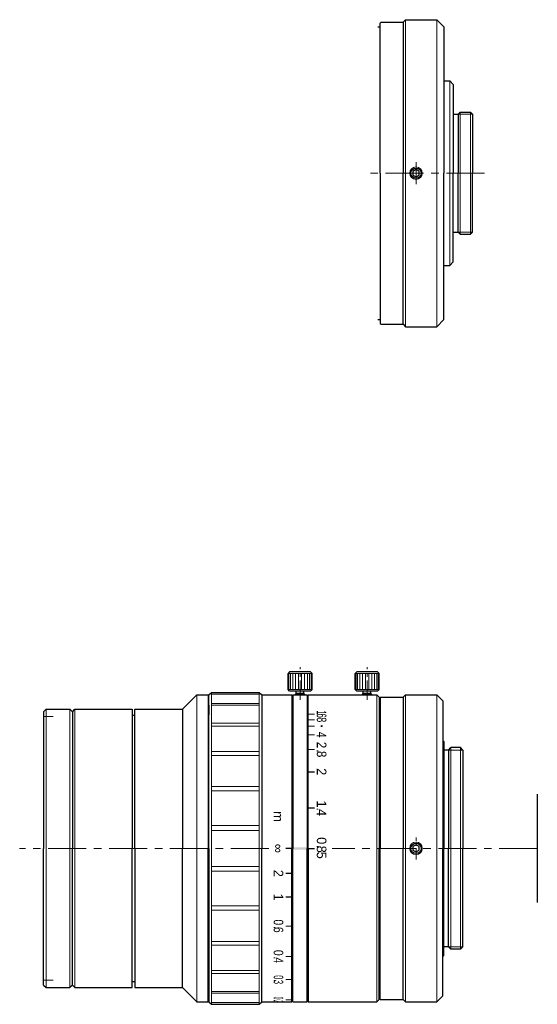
# Model space of a CAD drawing. Header units: millimetres. Extents: x -1 to 107, y 17 to 223.
import ezdxf
from ezdxf.enums import TextEntityAlignment as Align

# ---------------------------------------------------------------- set-up
doc = ezdxf.new("R2010")
doc.units = ezdxf.units.MM
doc.header["$LTSCALE"] = 0.25
doc.linetypes.add('CENTER', pattern=[50.8, 31.75, -6.35, 6.35, -6.35])
doc.layers.add('00_補助線', color=252, linetype='Continuous', lineweight=0, plot=False)
for name, color, linetype, lineweight in [('01_外形線', 7, 'Continuous', 30), ('02_ﾈｼﾞ（断面）・遮光線仕切り', 7, 'Continuous', 20), ('03_ﾈｼﾞ・ﾛｰﾚｯﾄ・遮光線', 7, 'Continuous', 9), ('04_中心線', 1, 'CENTER', 20), ('06_面取線', 7, 'Continuous', 9), ('07_ﾊｯﾁﾝｸﾞ', 7, 'Continuous', 9), ('09_文字', 2, 'Continuous', 20)]:
    doc.layers.add(name, color=color, linetype=linetype, lineweight=lineweight)
doc.styles.add('VS Standard', font='txt', dxfattribs={"height": 3})

# ---------------------------------------------------------------- blocks, each defined once
blk = doc.blocks.new('HM26##')
at = {"layer": '01_外形線'}
blk.add_lwpolyline([(-0.65, -0.38), (0, -0.75), (0.65, -0.38), (0.65, 0.38), (0, 0.75), (-0.65, 0.38)], close=True, dxfattribs=at)
blk.add_circle((0, 0), 1.08, dxfattribs=at)
at = {"layer": '03_ﾈｼﾞ・ﾛｰﾚｯﾄ・遮光線'}
blk.add_circle((0, 0), 1.3, dxfattribs=at)

msp = doc.modelspace()

# ---------------------------------------------------------------- hatches: boundary and pattern name
at = {"layer": '01_外形線'}
h = msp.add_hatch(color=256, dxfattribs=at)
h.dxf.hatch_style = 1
h.paths.add_polyline_path([(59.26, 50.25), (56.26, 50.25), (56.26, 49.75), (59.26, 49.75)])
at = {"layer": '09_文字'}
h = msp.add_hatch(color=256, dxfattribs=at)
h.dxf.hatch_style = 1
edge = h.paths.add_edge_path()
edge.add_ellipse((62.26, 75.5), major_axis=(0.25, 0), ratio=0.8, start_angle=0, end_angle=360)

# ---------------------------------------------------------------- linework, layer by layer
at = {"layer": '00_補助線'}
for p, q in [((4.26, 77.5), (6.26, 77.5)), ((4.26, 22.5), (6.26, 22.5))]:
    msp.add_line(p, q, dxfattribs=at)
at = {"layer": '01_外形線'}
for p, q in [((74.47, 222.05), (74.67, 222.25)), ((74.47, 190.75), (74.47, 222.05)), ((74.67, 222.25), (79.27, 222.25)), ((79.27, 222.25), (79.77, 222.75)), ((79.27, 222.25), (79.27, 222.25)), ((79.27, 222.25), (79.27, 190.75)), ((79.77, 222.75), (86.27, 222.75)), ((86.27, 222.75), (87.77, 221.25)), ((73.97, 221.25), (74.47, 221.25)), ((87.77, 221.25), (87.77, 190.75)), ((87.77, 210), (88.99, 210)), ((89.74, 209.25), (88.99, 210)), ((89.74, 209.25), (89.74, 190.75)), ((90.74, 203.05), (91.14, 203.45)), ((91.14, 203.45), (93.34, 203.45)), ((93.74, 203.05), (93.34, 203.45)), ((89.74, 203.05), (90.74, 203.05)), ((90.74, 203.05), (90.74, 203.05)), ((90.74, 203.05), (90.74, 190.75)), ((93.74, 203.05), (93.74, 190.75)), ((74.47, 190.75), (74.47, 159.45)), ((79.27, 159.25), (79.27, 190.75)), ((87.77, 160.25), (87.77, 190.75)), ((89.74, 172.25), (89.74, 190.75)), ((90.74, 178.45), (90.74, 190.75)), ((93.74, 178.45), (93.74, 190.75)), ((89.74, 178.45), (90.74, 178.45)), ((90.74, 178.45), (90.74, 178.45)), ((90.74, 178.45), (91.14, 178.05)), ((91.14, 178.05), (93.34, 178.05)), ((93.74, 178.45), (93.34, 178.05)), ((87.77, 171.5), (88.99, 171.5)), ((89.74, 172.25), (88.99, 171.5)), ((73.97, 160.25), (74.47, 160.25)), ((86.27, 158.75), (87.77, 160.25)), ((74.47, 159.45), (74.67, 159.25)), ((74.67, 159.25), (79.27, 159.25)), ((79.27, 159.25), (79.27, 159.25)), ((79.27, 159.25), (79.77, 158.75)), ((79.77, 158.75), (86.27, 158.75)), ((55.59, 86.8), (55.26, 86.47)), ((55.26, 83.12), (55.26, 86.47)), ((59.94, 86.8), (55.59, 86.8)), ((59.94, 86.8), (60.26, 86.47)), ((60.26, 83.12), (60.26, 86.47)), ((69.59, 86.8), (69.26, 86.47)), ((69.26, 83.12), (69.26, 86.47)), ((73.94, 86.8), (69.59, 86.8)), ((73.94, 86.8), (74.26, 86.47)), ((74.26, 83.12), (74.26, 86.47)), ((38.76, 82), (39.26, 82.5)), ((39.26, 82.5), (49.26, 82.5)), ((49.26, 82.5), (49.76, 82)), ((55.59, 82.8), (55.26, 83.12)), ((59.94, 82.8), (55.59, 82.8)), ((56.96, 82.3), (56.76, 82.1)), ((56.76, 82), (56.76, 82.1)), ((56.96, 82.3), (56.96, 82.8)), ((58.56, 82.3), (56.96, 82.3)), ((58.56, 82.3), (58.56, 82.8)), ((58.56, 82.3), (58.76, 82.1)), ((58.76, 82), (58.76, 82.1)), ((59.94, 82.8), (60.26, 83.12)), ((69.59, 82.8), (69.26, 83.12)), ((73.94, 82.8), (69.59, 82.8)), ((70.76, 82.1), (70.96, 82.3)), ((70.76, 82), (70.76, 82.1)), ((70.96, 82.3), (70.96, 82.8)), ((72.56, 82.3), (70.96, 82.3)), ((72.56, 82.3), (72.56, 82.8)), ((72.56, 82.3), (72.76, 82.1)), ((72.76, 82), (72.76, 82.1)), ((73.94, 82.8), (74.26, 83.12)), ((33.26, 79), (36.26, 82)), ((36.26, 82), (38.56, 82)), ((38.56, 82), (38.56, 50)), ((38.76, 50), (38.76, 82)), ((49.76, 82), (49.76, 82)), ((49.76, 82), (56.06, 82)), ((49.76, 82), (49.76, 50)), ((56.06, 82), (56.06, 50)), ((56.26, 82), (56.26, 50)), ((56.26, 82), (59.26, 82)), ((59.26, 82), (59.26, 50)), ((59.26, 80.3), (59.46, 80.5)), ((59.46, 50), (59.46, 82)), ((59.46, 82), (73.76, 82)), ((59.46, 80.5), (59.46, 80.5)), ((73.76, 82), (74.26, 81.5)), ((74.26, 81.5), (74.26, 50)), ((74.26, 80.5), (74.46, 80.5)), ((74.46, 81.5), (79.26, 81.5)), ((74.46, 81.5), (74.46, 50)), ((79.26, 81.5), (79.76, 82)), ((79.26, 81.5), (79.26, 81.5)), ((79.26, 81.5), (79.26, 50)), ((79.76, 82), (86.28, 82)), ((86.28, 82), (87.53, 80.75)), ((87.53, 80.75), (87.53, 50)), ((4.26, 78.5), (4.76, 79)), ((4.26, 78.5), (4.26, 50)), ((4.76, 79), (9.76, 79)), ((10.26, 78.5), (9.76, 79)), ((10.26, 78.5), (10.76, 79)), ((10.26, 78.5), (10.26, 50)), ((10.76, 79), (22.76, 79)), ((22.76, 79), (22.76, 50)), ((23.26, 50), (23.26, 79)), ((23.26, 79), (33.26, 79)), ((33.26, 79), (33.26, 50)), ((38.56, 80), (38.76, 79.8)), ((38.76, 79.8), (38.76, 77.87)), ((56.06, 80), (56.26, 79.8)), ((22.76, 77.75), (23.26, 77.75)), ((87.53, 72.5), (87.73, 72.3)), ((87.73, 72.3), (87.73, 50)), ((88.73, 70.5), (87.73, 70.5)), ((88.73, 70.5), (89.23, 71)), ((88.73, 70.5), (88.73, 70.5)), ((88.73, 70.5), (88.73, 50)), ((91.23, 71), (89.23, 71)), ((91.73, 70.5), (91.23, 71)), ((91.73, 70.5), (91.73, 50)), ((59.46, 65.98), (60.76, 65.98)), ((107.26, 61.3), (107.26, 38.7)), ((59.46, 58.48), (60.76, 58.48)), ((4.26, 21.5), (4.26, 50)), ((10.26, 21.5), (10.26, 50)), ((22.76, 21), (22.76, 50)), ((23.26, 50), (23.26, 21)), ((33.26, 21), (33.26, 50)), ((38.56, 18), (38.56, 50)), ((38.76, 50), (38.76, 18)), ((49.76, 18), (49.76, 50)), ((56.06, 50), (54.76, 50)), ((56.06, 18), (56.06, 50)), ((56.26, 18), (56.26, 50)), ((59.26, 18), (59.26, 50)), ((59.46, 50), (59.46, 18)), ((59.46, 50), (60.76, 50)), ((74.26, 18.5), (74.26, 50)), ((74.46, 18.5), (74.46, 50)), ((79.26, 18.5), (79.26, 50)), ((87.53, 19.25), (87.53, 50)), ((87.73, 27.7), (87.73, 50)), ((88.73, 29.5), (88.73, 50)), ((91.73, 29.5), (91.73, 50)), ((56.06, 44.8), (54.76, 44.8)), ((56.06, 39.84), (54.76, 39.84)), ((88.73, 29.5), (87.73, 29.5)), ((88.73, 29.5), (89.23, 29)), ((88.73, 29.5), (88.73, 29.5)), ((91.23, 29), (89.23, 29)), ((91.73, 29.5), (91.23, 29)), ((87.53, 27.5), (87.73, 27.7)), ((4.26, 21.5), (4.76, 21)), ((4.76, 21), (9.76, 21)), ((10.26, 21.5), (9.76, 21)), ((10.26, 21.5), (10.76, 21)), ((10.76, 21), (22.76, 21)), ((22.76, 22.25), (23.26, 22.25)), ((23.26, 21), (33.26, 21)), ((33.26, 21), (36.26, 18)), ((38.76, 20.2), (38.76, 22.12)), ((38.56, 20), (38.76, 20.2)), ((56.06, 20), (56.26, 20.2)), ((59.26, 19.7), (59.46, 19.5)), ((59.46, 19.5), (59.46, 19.5)), ((73.76, 18), (74.26, 18.5)), ((74.26, 19.5), (74.46, 19.5)), ((74.46, 18.5), (79.26, 18.5)), ((79.26, 18.5), (79.26, 18.5)), ((79.26, 18.5), (79.76, 18)), ((86.28, 18), (87.53, 19.25)), ((36.26, 18), (38.56, 18)), ((38.76, 18), (39.26, 17.5)), ((39.26, 17.5), (49.26, 17.5)), ((49.26, 17.5), (49.76, 18)), ((49.76, 18), (49.76, 18)), ((49.76, 18), (56.06, 18)), ((56.26, 18), (59.26, 18)), ((59.46, 18), (73.76, 18)), ((79.76, 18), (86.28, 18))]:
    msp.add_line(p, q, dxfattribs=at)
at = {"layer": '01_外形線', "lineweight": 9}
for p, q in [((59.46, 77.98), (60.76, 77.98)), ((59.46, 76.81), (60.76, 76.81)), ((59.46, 75.5), (60.76, 75.5)), ((56.06, 22.65), (54.76, 22.65)), ((56.06, 18.42), (54.76, 18.42))]:
    msp.add_line(p, q, dxfattribs=at)
at = {"layer": '01_外形線', "lineweight": 20}
for p, q in [((59.46, 73.69), (60.76, 73.69)), ((59.46, 70.6), (60.76, 70.6)), ((56.06, 33.8), (54.76, 33.8)), ((56.06, 27.44), (54.76, 27.44))]:
    msp.add_line(p, q, dxfattribs=at)
at = {"layer": '02_ﾈｼﾞ（断面）・遮光線仕切り'}
for p, q in [((90.74, 203.05), (93.74, 203.05)), ((90.74, 178.45), (93.74, 178.45)), ((56.96, 82), (56.96, 82.3)), ((58.56, 82), (58.56, 82.3)), ((70.96, 82), (70.96, 82.3)), ((72.56, 82), (72.56, 82.3)), ((91.73, 70.5), (88.73, 70.5)), ((91.73, 29.5), (88.73, 29.5))]:
    msp.add_line(p, q, dxfattribs=at)
at = {"layer": '04_中心線', "ltscale": 0.8}
msp.add_line((81.96, 188.45), (81.96, 193.05), dxfattribs=at)
at = {"layer": '04_中心線'}
for p, q in [((96.24, 190.75), (71.27, 190.75)), ((51.26, 50), (-0.74, 50)), ((107.26, 50), (64.46, 50))]:
    msp.add_line(p, q, dxfattribs=at)
at = {"layer": '04_中心線', "ltscale": 0.5}
for p, q in [((57.76, 81), (57.76, 87.8)), ((71.76, 81), (71.76, 87.8))]:
    msp.add_line(p, q, dxfattribs=at)
at = {"layer": '04_中心線', "ltscale": 0.3}
msp.add_line((81.96, 47.7), (81.96, 52.3), dxfattribs=at)
at = {"layer": '06_面取線'}
for p, q in [((79.77, 222.75), (79.77, 190.75)), ((88.99, 210), (88.99, 190.75)), ((91.14, 203.45), (91.14, 190.75)), ((93.34, 203.45), (93.34, 190.75)), ((79.77, 158.75), (79.77, 190.75)), ((88.99, 171.5), (88.99, 190.75)), ((91.14, 178.05), (91.14, 190.75)), ((93.34, 178.05), (93.34, 190.75)), ((60.26, 86.47), (55.26, 86.47)), ((55.45, 86.47), (55.45, 83.12)), ((55.78, 86.47), (55.78, 83.12)), ((56.24, 86.47), (56.24, 83.12)), ((56.81, 86.47), (56.81, 83.12)), ((57.44, 86.47), (57.44, 83.12)), ((58.09, 86.47), (58.09, 83.12)), ((58.72, 86.47), (58.72, 83.12)), ((59.29, 86.47), (59.29, 83.12)), ((59.75, 86.47), (59.75, 83.12)), ((60.07, 86.47), (60.07, 83.12)), ((74.26, 86.47), (69.26, 86.47)), ((69.45, 86.47), (69.45, 83.12)), ((69.78, 86.47), (69.78, 83.12)), ((70.24, 86.47), (70.24, 83.12)), ((70.81, 86.47), (70.81, 83.12)), ((71.44, 86.47), (71.44, 83.12)), ((72.09, 86.47), (72.09, 83.12)), ((72.72, 86.47), (72.72, 83.12)), ((73.29, 86.47), (73.29, 83.12)), ((73.75, 86.47), (73.75, 83.12)), ((74.07, 86.47), (74.07, 83.12)), ((39.26, 82.5), (39.26, 50)), ((49.26, 82.5), (49.26, 50)), ((60.26, 83.12), (55.26, 83.12)), ((58.76, 82.1), (56.76, 82.1)), ((74.26, 83.12), (69.26, 83.12)), ((72.76, 82.1), (70.76, 82.1)), ((73.76, 82), (73.76, 50)), ((79.76, 82), (79.76, 50)), ((4.76, 79), (4.76, 50)), ((9.76, 79), (9.76, 50)), ((10.76, 79), (10.76, 50)), ((89.23, 71), (89.23, 50)), ((91.23, 71), (91.23, 50)), ((4.76, 21), (4.76, 50)), ((9.76, 21), (9.76, 50)), ((10.76, 21), (10.76, 50)), ((39.26, 17.5), (39.26, 50)), ((49.26, 17.5), (49.26, 50)), ((73.76, 18), (73.76, 50)), ((79.76, 18), (79.76, 50)), ((89.23, 29), (89.23, 50)), ((91.23, 29), (91.23, 50))]:
    msp.add_line(p, q, dxfattribs=at)
at = {"layer": '06_面取線', "lineweight": 20}
for p, q in [((86.27, 222.75), (86.27, 190.75)), ((86.27, 158.75), (86.27, 190.75)), ((36.26, 82), (36.26, 50)), ((86.28, 82), (86.28, 50)), ((36.26, 18), (36.26, 50)), ((86.28, 18), (86.28, 50))]:
    msp.add_line(p, q, dxfattribs=at)
at = {"layer": '07_ﾊｯﾁﾝｸﾞ'}
for p, q in [((49.26, 82.15), (39.26, 82.15)), ((49.26, 80.21), (39.26, 80.21)), ((49.26, 79.83), (39.26, 79.83)), ((49.26, 76.09), (39.26, 76.09)), ((49.26, 75.48), (39.26, 75.48)), ((49.26, 70.18), (39.26, 70.18)), ((49.26, 69.39), (39.26, 69.39)), ((49.26, 62.9), (39.26, 62.9)), ((49.26, 61.97), (39.26, 61.97)), ((49.26, 54.74), (39.26, 54.74)), ((49.26, 53.75), (39.26, 53.75)), ((49.26, 46.25), (39.26, 46.25)), ((49.26, 45.26), (39.26, 45.26)), ((49.26, 38.03), (39.26, 38.03)), ((49.26, 37.1), (39.26, 37.1)), ((49.26, 30.61), (39.26, 30.61)), ((49.26, 29.82), (39.26, 29.82)), ((49.26, 24.52), (39.26, 24.52)), ((49.26, 23.91), (39.26, 23.91)), ((49.26, 20.17), (39.26, 20.17)), ((49.26, 19.79), (39.26, 19.79)), ((49.26, 17.85), (39.26, 17.85))]:
    msp.add_line(p, q, dxfattribs=at)

# ---------------------------------------------------------------- block references
at = {"layer": '01_外形線'}
for p in [(81.96, 190.75), (81.96, 50)]:
    msp.add_blockref('HM26##', p, dxfattribs=at)

# ---------------------------------------------------------------- texts
at = {"layer": '09_文字', "style": 'VS Standard'}
for s, width, p in [('6', 0.6, (63.26, 77.68)), ('1', 0.6, (63.26, 78.29)), ('8', 0.7, (63.26, 76.81)), ('4', 0.8, (63.26, 73.69)), ('2', 0.9, (63.26, 71.54)), ('.', 0.9, (63.26, 70.3)), ('8', 0.9, (63.26, 69.64)), ('0', 0.8, (54.26, 34.59)), ('.', 0.8, (54.26, 33.54)), ('6', 0.8, (54.26, 33.03)), ('0', 0.8, (54.26, 28.24)), ('.', 0.8, (54.26, 27.19)), ('4', 0.8, (54.26, 26.68)), ('0', 0.5, (54.26, 23.14)), ('.', 0.5, (54.26, 22.49)), ('3', 0.5, (54.26, 22.15)), ('0', 0.3, (54.26, 18.8)), ('.', 0.3, (54.26, 18.33)), ('2', 0.2, (54.26, 18.15))]:
    msp.add_text(s, height=2, rotation=270, dxfattribs=dict(at, width=width)).set_placement(p, align=Align.TOP_CENTER)
for s, p in [('2', (63.26, 65.98)), ('1', (63.26, 59.24)), ('m', (54.26, 56.65)), ('.', (63.26, 58.17)), ('4', (63.26, 57.47)), ('0', (63.26, 51.6)), ('∞', (54.26, 50)), ('.', (63.26, 50.36)), ('8', (63.26, 49.82)), ('5', (63.26, 48.57)), ('2', (54.26, 44.8)), ('1', (54.26, 39.84))]:
    msp.add_text(s, height=2, rotation=270, dxfattribs=at).set_placement(p, align=Align.TOP_CENTER)

doc.saveas('drawing.dxf')
